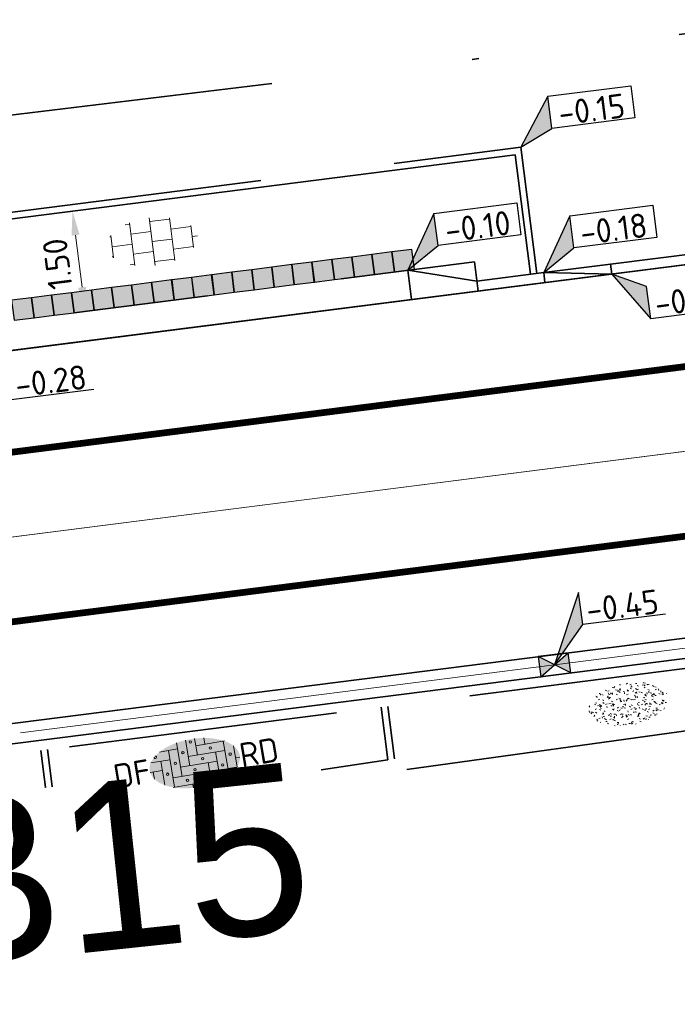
# Model space of a CAD drawing. Header units: metres. Extents: x 0 to 269924, y 0 to 933292.
# Tile 151 of 247: x 134465 to 134475, y 466557 to 466572. Entities that reach past the tile are written whole.
import ezdxf
from ezdxf import colors
from ezdxf.entities.mleader import LeaderData, LeaderLine
from ezdxf.enums import TextEntityAlignment as Align
from ezdxf.math import Vec2, Vec3

# ---------------------------------------------------------------- set-up
doc = ezdxf.new("R2018")
doc.units = ezdxf.units.M
for name, pattern in [('VH-BUSHALTEBAND', [4, 2, -2]), ('VH-OPSLUITBAND_100X200', [16, 8, -2, 4, -2]), ('VH-OPSLUITBAND_150X250', [24, 16, -2, 4, -2]), ('VH-TROTTOIRBAND_130-150', [15, 5, -2, 2, -2, 2, -2]), ('VW-1-1_STREEP', [2, 1, -1]), ('XX-HIDDEN', [4, 2, -2]), ('XX-PROJECTGRENS', [18, 12, -3, 0, -3])]:
    doc.linetypes.add(name, pattern=pattern)
doc.layers.add('N-WE-GR-GRAS-S', color=7, linetype='Continuous', lineweight=18, true_color=0x00a500)
doc.layers.add('N-WE-RI-HWA_KOLK-S', color=150, linetype='Continuous', lineweight=25, true_color=0x007fff)
for name, color, linetype, lineweight in [('N-WE-KG-GRENS_PROJECT-G', 7, 'XX-PROJECTGRENS', 35), ('N-WE-VH-GOOT_STRAATBAKSTEEN-G', 170, 'Continuous', 35), ('N-WE-VH-KANTOPSLUITING-T18', 10, 'Continuous', 18), ('N-WE-VH-KANTOPSLUITING_BUSHALTEBAND-G', 30, 'VH-BUSHALTEBAND', 35), ('N-WE-VH-KANTOPSLUITING_OPSLUITBAND_100X200-G', 150, 'VH-OPSLUITBAND_100X200', 35), ('N-WE-VH-KANTOPSLUITING_OPSLUITBAND_150X250-G', 150, 'VH-OPSLUITBAND_150X250', 35), ('N-WE-VH-KANTOPSLUITING_TROTTOIRBAND_130 150-G', 210, 'VH-TROTTOIRBAND_130-150', 35), ('N-WE-VH-KANTOPSLUITING_VOORKANTBAND-G', 50, 'Continuous', 35), ('N-WE-VH-M', 7, 'Continuous', 18), ('N-WE-VH-MATERIAALGRENS-G', 7, 'XX-HIDDEN', 35), ('N-WE-VH-VERHARDING-T18', 10, 'Continuous', 18), ('N-WE-VH-VERHARDING_STRAATBAKSTEEN-S', 7, 'Continuous', 18), ('N-WE-VH-VERHARDING_TEGEL-S', 7, 'Continuous', 18), ('N-WE-VW-MARKERING_LANGS_STREEP_11_010-G', 7, 'VW-1-1_STREEP', 13), ('X-XX-AL-HOOGTELABEL-S', 7, 'Continuous', 25), ('X-XX-AL-TEKENBLAD-S', 7, 'Continuous', 25)]:
    doc.layers.add(name, color=color, linetype=linetype, lineweight=lineweight)
doc.layers.add('X-XX-AL-HULPLIJN-G', color=30, linetype='Continuous', lineweight=18, plot=False)
doc.styles.add('NLCS-ISO', font='NLCS-ISO.ttf')
doc.styles.add('NLCS-ISO-M200-T18', font='NLCS-ISO.ttf', dxfattribs={"height": 0.36})
doc.styles.get("Standard").update_dxf_attribs({"font": 'romand.shx'})
doc.dimstyles.new('NLCS-M200-T18-PIJL_L2_H2', dxfattribs={"dimscale": 0.2, "dimtxt": 2.5, "dimasz": 1.8, "dimexe": 2, "dimexo": 2, "dimgap": 0.7, "dimtad": 1, "dimzin": 0, "dimdsep": 46, "dimtxsty": 'NLCS-ISO-M200-T18', "dimcen": 0, "dimdle": 2, "dimclrd": 256, "dimclre": 256, "dimclrt": 10, "dimazin": 0, "dimtfac": 1, "dimtdec": 3, "dimtofl": 0, "dimtmove": 0, "dimatfit": 3, "dimfxl": 2, "dimfxlon": 1, "dimtfillclr": 256, "dimtolj": 1, "dimtzin": 0, "dimlwd": -1, "dimlwe": -1, "dimarcsym": 0})

# ---------------------------------------------------------------- blocks, each defined once
blk = doc.blocks.new('*U141')
at = {"lineweight": 30, "flags": 106}
blk.add_attdef('OB', text='', height=0.36, dxfattribs=at).set_placement((0, 0.1), align=Align.BOTTOM_CENTER)
blk = doc.blocks.new('SVH-VERKEERSTEGEL_300X300_ZWART')
h = blk.add_hatch(color=250)
h.dxf.hatch_style = 1
h.paths.add_polyline_path([(-0.15, -0.3), (0.15, -0.3), (0.15, 0), (-0.15, 0)])
blk.add_3dface([(-0.15, -0.3), (0.15, -0.3), (0.15, 0), (-0.15, 0)])
blk = doc.blocks.new('SVH-VERKEERSTEGEL_300X300_WIT')
at = {"true_color": 0xffffff}
h = blk.add_hatch(color=7, dxfattribs=at)
h.dxf.hatch_style = 1
h.paths.add_polyline_path([(-0.15, -0.3), (0.15, -0.3), (0.15, 0), (-0.15, 0)])
blk.add_3dface([(-0.15, -0.3), (0.15, -0.3), (0.15, 0), (-0.15, 0)])
blk = doc.blocks.new('*D641')
at = {"layer": 'Defpoints', "color": 0, "transparency": 16777216}
for p in [(134465.519, 466568.923), (134465.982, 466568.982), (134465.708, 466567.435)]:
    blk.add_point(p, dxfattribs=at)
at = {"layer": 'N-WE-VH-M', "transparency": 16777216}
for p, q in [((134465.916, 466568.973), (134466.379, 466569.032)), ((134466.126, 466567.851), (134466.027, 466568.625)), ((134466.105, 466567.485), (134466.568, 466567.544))]:
    blk.add_line(p, q, dxfattribs=at)
for points in [[(134465.968, 466568.617), (134466.087, 466568.632), (134465.982, 466568.982)], [(134466.066, 466567.843), (134466.185, 466567.858), (134466.171, 466567.494)]]:
    blk.add_solid(points, dxfattribs=at)
at = {"layer": 'N-WE-VH-M', "color": 10, "transparency": 16777216, "insert": (134465.759, 466568.197), "char_height": 0.36, "attachment_point": 5, "rotation": 97.2462, "style": 'NLCS-ISO-M200-T18', "bg_fill": 3, "box_fill_scale": 1.1, "bg_fill_color": 256, "bg_fill_true_color": 13158600, "bg_fill_transparency": 0}
blk.add_mtext('\\A1;1.50', dxfattribs=at)
blk = doc.blocks.new('*U645')
for p, q in [((2.543, 3.885), (0, 0)), ((2.493, 1.485), (2.543, 3.885)), ((0, 0), (2.493, 1.485)), ((8.695, 1.355), (2.493, 1.485))]:
    blk.add_line(p, q)
blk.add_lwpolyline([(2.543, 3.885), (8.745, 3.755), (8.695, 1.355)])
blk.add_solid([(2.543, 3.885), (0, 0), (2.493, 1.485)])
at = {"style": 'NLCS-ISO'}
blk.add_attdef('...', text='', height=1.8, rotation=358.79338, dxfattribs=at).set_placement((5.585, 1), align=Align.BOTTOM_CENTER)
blk = doc.blocks.new('*U646')
for p, q in [((2.434, -1.295), (0, 0)), ((0, 0), (2.383, -3.696)), ((2.383, -3.696), (2.434, -1.295)), ((8.586, -3.826), (2.383, -3.696))]:
    blk.add_line(p, q)
blk.add_solid([(2.434, -1.295), (0, 0), (2.383, -3.696)])
at = {"style": 'NLCS-ISO'}
blk.add_attdef('...', text='', height=1.8, rotation=358.79338, dxfattribs=at).set_placement((5.476, -4.18), align=Align.BOTTOM_CENTER)
blk = doc.blocks.new('*U644')
for p, q in [((2.534, 3.454), (0, 0)), ((2.483, 1.054), (2.534, 3.454)), ((0, 0), (2.483, 1.054)), ((8.686, 0.923), (2.483, 1.054))]:
    blk.add_line(p, q)
blk.add_lwpolyline([(2.534, 3.454), (8.736, 3.323), (8.686, 0.923)])
blk.add_solid([(2.534, 3.454), (0, 0), (2.483, 1.054)])
at = {"style": 'NLCS-ISO'}
blk.add_attdef('...', text='', height=1.8, rotation=358.79338, dxfattribs=at).set_placement((5.576, 0.569), align=Align.BOTTOM_CENTER)
blk = doc.blocks.new('SVH-TEGEL_300X300_DUN_HALFST_KL-SO')
for p, q in [((-1.837, 1.5), (-1.5, 1.5)), ((-1.5, -1.6), (-1.5, 1.6)), ((0, -1.784), (0, 1.784)), ((0, 1.5), (1.5, 1.5)), ((1.5, -1.6), (1.5, 1.6)), ((-3.08, 0.75), (-3, 0.75)), ((-3, -0.835), (-3, 0.835)), ((-1.5, 0.75), (0, 0.75)), ((1.5, 0.75), (3, 0.75)), ((3, -0.835), (3, 0.835)), ((-3, 0), (-1.5, 0)), ((0, 0), (1.5, 0)), ((3, 0), (3.395, 0)), ((-3.08, -0.75), (-3, -0.75)), ((-1.5, -0.75), (0, -0.75)), ((1.5, -0.75), (3, -0.75)), ((-1.837, -1.5), (-1.5, -1.5)), ((0, -1.5), (1.5, -1.5))]:
    blk.add_line(p, q)
at = {"style": 'NLCS-ISO'}
blk.add_attdef('FORMAAT', text='', height=1.8, dxfattribs=at).set_placement((-3.18, 0), align=Align.MIDDLE_RIGHT)
blk.add_attdef('KLEUR', text='', height=1.8, dxfattribs=at).set_placement((3.495, 0), align=Align.MIDDLE_LEFT)
at = {"style": 'NLCS-ISO', "flags": 1}
blk.add_attdef('FUNCTIE', text='', height=1.8, dxfattribs=at).set_placement((0.116, -3.585), align=Align.MIDDLE_CENTER)
blk = doc.blocks.new('*U129')
for p, q in [((2.625, 5.015), (0, 0)), ((2.547, 2.615), (2.625, 5.015)), ((0, 0), (2.547, 2.615)), ((8.747, 2.414), (2.547, 2.615))]:
    blk.add_line(p, q)
blk.add_solid([(2.625, 5.015), (0, 0), (2.547, 2.615)])
at = {"style": 'NLCS-ISO'}
blk.add_attdef('...', text='', height=1.8, rotation=358.13779, dxfattribs=at).set_placement((5.634, 2.095), align=Align.BOTTOM_CENTER)
blk = doc.blocks.new('N-SRI-KOLK_STRAAT_450X300-SO')
h = blk.add_hatch(color=256)
h.dxf.hatch_style = 1
h.paths.add_polyline_path([(0, 0), (-1.125, 0.75), (-1.125, -0.75)])
h.paths.add_polyline_path([(1.125, -0.75), (1.125, 0.75), (0, 0)])
for p, q in [((-1.125, -0.75), (1.125, 0.75)), ((1.125, -0.75), (-1.125, 0.75))]:
    blk.add_line(p, q)
at = {"flags": 128}
blk.add_lwpolyline([(-1.125, -0.75), (1.125, -0.75), (1.125, 0.75), (-1.125, 0.75)], close=True, dxfattribs=at)
blk = doc.blocks.new('SVH-SBS_DIKFORMAAT_ELLEBOOG_KL-SO')
h = blk.add_hatch(color=254)
edge = h.paths.add_edge_path()
edge.add_ellipse((1.092, 0.124), major_axis=(3.395, 0), ratio=0.533267, start_angle=0, end_angle=360)
for p, q in [((0, 1.839), (0, -0.69)), ((0.69, 1.922), (0.69, 0)), ((1.38, 1.928), (1.38, 0.69)), ((2.07, 1.858), (2.07, 1.38)), ((-1.354, 1.38), (0, 1.38)), ((-0.69, 1.38), (-0.69, -1.38)), ((1.38, 1.38), (3.537, 1.38)), ((3.45, 1.38), (3.45, -1.178)), ((4.14, 0.921), (4.14, -0.672)), ((-2.295, 0), (-1.38, 0)), ((-2.133, 0.69), (-0.69, 0.69)), ((-1.38, 0.69), (-1.38, -1.117)), ((0, 0), (2.76, 0)), ((0.69, 0.69), (3.45, 0.69)), ((2.76, 0.69), (2.76, -1.452)), ((4.14, 0), (4.478, 0)), ((-2.07, 0), (-2.07, -0.535)), ((-0.69, -0.69), (2.07, -0.69)), ((1.38, -0.69), (1.38, -1.679)), ((2.07, 0), (2.07, -1.609)), ((3.45, -0.69), (4.124, -0.69)), ((-0.797, -1.38), (1.38, -1.38)), ((0.69, -1.38), (0.69, -1.673)), ((2.76, -1.38), (2.98, -1.38))]:
    blk.add_line(p, q)
for centre in [(1.035, 1.725), (0.345, 1.035), (2.415, 1.035), (-0.345, 0.345), (1.725, 0.345), (3.795, 0.345), (-1.035, -0.345), (1.035, -0.345), (3.105, -0.345), (0.345, -1.035), (2.415, -1.035)]:
    blk.add_circle(centre, 0.0881)
for centre, start, end in [((-1.725, 1.035), 158.91241, 101.19023), ((1.725, -1.725), 59.09113, 132.34328)]:
    blk.add_arc(centre, 0.0881, start, end)
at = {"style": 'NLCS-ISO'}
blk.add_attdef('FORMAAT', text='', height=1.8, dxfattribs=at).set_placement((-2.303, 0.124), align=Align.MIDDLE_RIGHT)
blk.add_attdef('KLEUR', text='', height=1.8, dxfattribs=at).set_placement((4.487, 0.124), align=Align.MIDDLE_LEFT)
at = {"style": 'NLCS-ISO', "flags": 1}
blk.add_attdef('FUNCTIE', text='', height=1.8, dxfattribs=at).set_placement((0.116, -3.585), align=Align.MIDDLE_CENTER)
blk = doc.blocks.new('SGR-GRAS_01-SO')
at = {"ltscale": 0.1}
for p, q in [((-0.212, 0.998), (-0.269, 1.031)), ((0.073, 0.993), (0.138, 1.031)), ((-1.448, 0.644), (-1.521, 0.664)), ((-1.469, 0.576), (-1.482, 0.65)), ((-1.427, 0.476), (-1.354, 0.496)), ((-1.302, 0.761), (-1.324, 0.774)), ((-1.284, 0.684), (-1.278, 0.759)), ((-1.154, 0.647), (-1.207, 0.7)), ((-0.939, 0.84), (-1.004, 0.878)), ((-0.968, 0.512), (-0.915, 0.565)), ((-0.893, 0.496), (-0.965, 0.515)), ((-0.892, 0.812), (-0.817, 0.812)), ((-0.873, 0.655), (-0.886, 0.729)), ((-0.871, 0.625), (-0.799, 0.644)), ((-0.804, 0.474), (-0.869, 0.511)), ((-0.73, 0.647), (-0.783, 0.7)), ((-0.689, 0.607), (-0.682, 0.682)), ((-0.576, 0.919), (-0.64, 0.957)), ((-0.562, 0.919), (-0.509, 0.972)), ((-0.441, 0.553), (-0.506, 0.59)), ((-0.427, 0.785), (-0.499, 0.804)), ((-0.425, 0.706), (-0.36, 0.743)), ((-0.305, 0.647), (-0.358, 0.7)), ((-0.317, 0.812), (-0.242, 0.812)), ((-0.316, 0.774), (-0.244, 0.793)), ((-0.278, 0.735), (-0.291, 0.809)), ((-0.078, 0.632), (-0.143, 0.669)), ((-0.093, 0.53), (-0.087, 0.604)), ((-0.002, 0.47), (0.071, 0.489)), ((0.128, 0.636), (0.056, 0.656)), ((0.119, 0.647), (0.066, 0.7)), ((0.286, 0.711), (0.221, 0.748)), ((0.239, 0.923), (0.312, 0.942)), ((0.258, 0.812), (0.333, 0.812)), ((0.317, 0.814), (0.304, 0.888)), ((0.322, 0.565), (0.375, 0.618)), ((0.429, 0.477), (0.494, 0.514)), ((0.543, 0.647), (0.49, 0.7)), ((0.502, 0.452), (0.509, 0.527)), ((0.594, 0.925), (0.522, 0.945)), ((0.554, 0.619), (0.626, 0.638)), ((0.649, 0.79), (0.584, 0.827)), ((0.684, 0.487), (0.611, 0.507)), ((0.833, 0.812), (0.908, 0.812)), ((0.912, 0.894), (0.907, 0.925)), ((0.967, 0.647), (0.914, 0.7)), ((0.927, 0.764), (0.992, 0.802)), ((1.012, 0.869), (0.947, 0.906)), ((1.15, 0.777), (1.077, 0.796)), ((1.147, 0.502), (1.082, 0.54)), ((1.109, 0.767), (1.182, 0.787)), ((1.392, 0.647), (1.339, 0.7)), ((1.51, 0.581), (1.445, 0.619)), ((-1.964, -0.07), (-1.977, 0.004)), ((-1.93, 0.188), (-1.925, 0.244)), ((-1.893, 0.237), (-1.921, 0.253)), ((-1.668, 0.023), (-1.595, 0.043)), ((-1.596, 0.241), (-1.649, 0.294)), ((-1.53, 0.316), (-1.595, 0.353)), ((-1.517, 0.187), (-1.442, 0.187)), ((-1.358, 0.206), (-1.431, 0.226)), ((-1.421, 0.131), (-1.356, 0.168)), ((-1.369, 0.009), (-1.382, 0.083)), ((-1.375, 0.106), (-1.322, 0.159)), ((-1.334, 0.111), (-1.328, 0.186)), ((-1.167, 0.395), (-1.232, 0.432)), ((-1.172, 0.241), (-1.225, 0.294)), ((-1.112, 0.172), (-1.04, 0.192)), ((-1.032, 0.028), (-1.097, 0.066)), ((-0.942, 0.187), (-0.867, 0.187)), ((-0.923, 0.418), (-0.858, 0.456)), ((-0.803, 0.057), (-0.875, 0.077)), ((-0.747, 0.241), (-0.8, 0.294)), ((-0.773, 0.089), (-0.786, 0.163)), ((-0.739, 0.034), (-0.732, 0.109)), ((-0.669, 0.107), (-0.734, 0.145)), ((-0.557, 0.321), (-0.485, 0.34)), ((-0.337, 0.347), (-0.41, 0.366)), ((-0.323, 0.241), (-0.376, 0.294)), ((-0.306, 0.186), (-0.371, 0.224)), ((-0.367, 0.187), (-0.292, 0.187)), ((-0.243, 0.017), (-0.17, 0.036)), ((-0.178, 0.169), (-0.191, 0.242)), ((-0.143, -0.043), (-0.137, 0.032)), ((-0.085, 0.159), (-0.032, 0.212)), ((-0.069, 0.189), (-0.004, 0.227)), ((0.057, 0.265), (-0.008, 0.303)), ((0.101, 0.241), (0.048, 0.294)), ((0.218, 0.198), (0.146, 0.217)), ((0.208, 0.187), (0.283, 0.187)), ((0.313, 0.166), (0.385, 0.185)), ((0.42, 0.344), (0.355, 0.382)), ((0.417, 0.248), (0.404, 0.322)), ((0.526, 0.241), (0.472, 0.294)), ((0.555, -0.022), (0.49, 0.015)), ((0.774, 0.049), (0.701, 0.069)), ((0.784, 0.423), (0.719, 0.461)), ((0.783, 0.187), (0.858, 0.187)), ((0.918, 0.057), (0.853, 0.094)), ((0.868, 0.315), (0.941, 0.334)), ((0.95, 0.241), (0.897, 0.294)), ((1.012, 0.328), (0.999, 0.402)), ((1.098, 0.375), (1.104, 0.45)), ((1.239, 0.338), (1.167, 0.358)), ((1.183, 0.011), (1.255, 0.03)), ((1.206, 0.212), (1.259, 0.265)), ((1.282, 0.136), (1.217, 0.173)), ((1.283, 0.248), (1.348, 0.286)), ((1.374, 0.241), (1.321, 0.294)), ((1.358, 0.187), (1.433, 0.187)), ((1.424, 0.463), (1.496, 0.483)), ((1.645, 0.215), (1.58, 0.252)), ((1.607, 0.407), (1.594, 0.481)), ((1.693, 0.298), (1.7, 0.373)), ((1.795, 0.19), (1.722, 0.209)), ((1.738, 0.159), (1.81, 0.179)), ((1.798, 0.241), (1.745, 0.294)), ((1.933, 0.187), (1.948, 0.187)), ((-1.918, -0.157), (-1.854, -0.119)), ((-1.824, -0.083), (-1.897, -0.064)), ((-1.759, -0.13), (-1.823, -0.092)), ((-1.782, -0.301), (-1.729, -0.248)), ((-1.624, -0.496), (-1.689, -0.459)), ((-1.613, -0.166), (-1.667, -0.113)), ((-1.567, -0.438), (-1.492, -0.438)), ((-1.395, -0.051), (-1.46, -0.013)), ((-1.385, -0.462), (-1.378, -0.387)), ((-1.353, -0.281), (-1.281, -0.261)), ((-1.269, -0.232), (-1.341, -0.212)), ((-1.261, -0.417), (-1.326, -0.38)), ((-1.269, -0.557), (-1.282, -0.483)), ((-1.189, -0.166), (-1.242, -0.113)), ((-1.065, -0.386), (-1, -0.348)), ((-0.992, -0.438), (-0.917, -0.438)), ((-0.897, -0.338), (-0.962, -0.301)), ((-0.765, -0.166), (-0.818, -0.113)), ((-0.798, -0.132), (-0.726, -0.112)), ((-0.789, -0.539), (-0.782, -0.464)), ((-0.713, -0.381), (-0.786, -0.361)), ((-0.674, -0.477), (-0.687, -0.403)), ((-0.534, -0.259), (-0.599, -0.222)), ((-0.567, -0.098), (-0.502, -0.061)), ((-0.491, -0.248), (-0.438, -0.195)), ((-0.484, -0.436), (-0.411, -0.416)), ((-0.417, -0.438), (-0.342, -0.438)), ((-0.341, -0.166), (-0.394, -0.113)), ((-0.248, -0.091), (-0.32, -0.072)), ((-0.171, -0.18), (-0.236, -0.143)), ((-0.078, -0.398), (-0.091, -0.324)), ((0.084, -0.166), (0.031, -0.113)), ((0.072, -0.287), (0.144, -0.268)), ((0.192, -0.101), (0.127, -0.064)), ((0.158, -0.438), (0.233, -0.438)), ((0.308, -0.24), (0.235, -0.221)), ((0.327, -0.468), (0.262, -0.43)), ((0.287, -0.327), (0.352, -0.289)), ((0.452, -0.12), (0.459, -0.046)), ((0.508, -0.166), (0.455, -0.113)), ((0.517, -0.318), (0.504, -0.244)), ((0.69, -0.389), (0.625, -0.351)), ((0.627, -0.138), (0.7, -0.119)), ((0.733, -0.438), (0.808, -0.438)), ((0.785, -0.039), (0.85, -0.002)), ((0.863, -0.389), (0.791, -0.37)), ((0.799, -0.195), (0.852, -0.142)), ((0.932, -0.166), (0.879, -0.113)), ((0.942, -0.442), (1.014, -0.423)), ((1.053, -0.31), (0.988, -0.272)), ((1.048, -0.198), (1.054, -0.123)), ((1.112, -0.239), (1.099, -0.165)), ((1.329, -0.1), (1.256, -0.08)), ((1.356, -0.166), (1.303, -0.113)), ((1.308, -0.438), (1.383, -0.438)), ((1.416, -0.231), (1.351, -0.193)), ((1.497, -0.293), (1.569, -0.274)), ((1.639, -0.268), (1.704, -0.231)), ((1.643, -0.275), (1.65, -0.2)), ((1.707, -0.159), (1.694, -0.085)), ((1.779, -0.152), (1.715, -0.114)), ((1.781, -0.166), (1.728, -0.113)), ((1.884, -0.248), (1.812, -0.229)), ((-1.631, -0.572), (-1.684, -0.519)), ((-1.535, -0.657), (-1.498, -0.636)), ((-1.207, -0.572), (-1.26, -0.519)), ((-1.179, -0.67), (-1.252, -0.651)), ((-1.126, -0.784), (-1.191, -0.746)), ((-1.039, -0.585), (-0.967, -0.565)), ((-0.898, -0.654), (-0.845, -0.601)), ((-0.836, -0.943), (-0.853, -0.926)), ((-0.783, -0.572), (-0.836, -0.519)), ((-0.763, -0.705), (-0.828, -0.667)), ((-0.725, -0.889), (-0.652, -0.869)), ((-0.709, -0.902), (-0.644, -0.864)), ((-0.624, -0.819), (-0.696, -0.799)), ((-0.582, -0.994), (-0.587, -0.97)), ((-0.399, -0.626), (-0.464, -0.588)), ((-0.376, -0.979), (-0.429, -0.926)), ((-0.358, -0.572), (-0.411, -0.519)), ((-0.265, -0.992), (-0.33, -0.955)), ((-0.158, -0.529), (-0.23, -0.51)), ((-0.211, -0.614), (-0.146, -0.577)), ((-0.193, -0.616), (-0.187, -0.541)), ((-0.169, -0.74), (-0.097, -0.72)), ((-0.068, -0.968), (-0.141, -0.948)), ((-0.036, -0.547), (-0.101, -0.509)), ((-0.014, -1.008), (0.039, -0.955)), ((0.048, -0.979), (-0.005, -0.926)), ((0.021, -0.964), (0.008, -0.89)), ((0.066, -0.572), (0.013, -0.519)), ((0.099, -0.913), (0.034, -0.876)), ((0.397, -0.678), (0.325, -0.659)), ((0.386, -0.591), (0.459, -0.572)), ((0.393, -0.601), (0.446, -0.548)), ((0.462, -0.834), (0.397, -0.797)), ((0.402, -0.693), (0.409, -0.618)), ((0.472, -0.979), (0.419, -0.926)), ((0.49, -0.572), (0.437, -0.519)), ((0.617, -0.884), (0.604, -0.81)), ((0.643, -0.843), (0.708, -0.806)), ((0.701, -0.895), (0.773, -0.876)), ((0.825, -0.755), (0.76, -0.718)), ((0.856, -0.938), (0.844, -0.926)), ((0.914, -0.572), (0.861, -0.519)), ((0.953, -0.827), (0.88, -0.808)), ((0.998, -0.77), (1.004, -0.696)), ((1.188, -0.676), (1.123, -0.639)), ((1.141, -0.556), (1.206, -0.518)), ((1.212, -0.805), (1.199, -0.731)), ((1.256, -0.746), (1.328, -0.727)), ((1.339, -0.572), (1.286, -0.519)), ((1.419, -0.538), (1.346, -0.518)), ((1.551, -0.597), (1.486, -0.56)), ((1.684, -0.547), (1.736, -0.495)), ((1.713, -0.522), (1.71, -0.519)), ((0.172, -1.037), (0.218, -1.024))]:
    blk.add_line(p, q, dxfattribs=at)
at = {"ltscale": 0.1, "style": 'NLCS-ISO'}
blk.add_attdef('TYPE', text='', height=0.5, dxfattribs=at).set_placement((3.471, -0.016), align=Align.MIDDLE_CENTER)

msp = doc.modelspace()

# ---------------------------------------------------------------- linework, layer by layer
at = {"layer": 'N-WE-VH-GOOT_STRAATBAKSTEEN-G'}
msp.add_lwpolyline([(134357.852, 466549.495), (134370.346, 466550.938), (134396.651, 466554.098), (134410.847, 466555.614), (134423.632, 466556.946), (134434.654, 466558.051), (134460.746, 466560.816), (134480.43, 466563.319), (134486.789, 466564.194), (134497.026, 466565.857), (134611.249, 466586.003), (134638.592, 466590.9), (134674.683, 466597.217), (134713.471, 466604.18), (134725.086, 466606.188), (134795.017, 466617.741), (134824.08, 466622.978), (134840.473, 466625.76)], dxfattribs=at)
at = {"layer": 'N-WE-VH-KANTOPSLUITING_BUSHALTEBAND-G'}
msp.add_lwpolyline([(134462.038, 466566.968), (134471.958, 466568.23)], dxfattribs=at)
at = {"layer": 'N-WE-VH-KANTOPSLUITING_OPSLUITBAND_100X200-G'}
for points in [[(134461.082, 466566.554), (134460.844, 466568.429), (134472.649, 466569.93), (134472.887, 466568.055)], [(134470.769, 466560.846), (134470.67, 466561.624)], [(134465.626, 466560.066), (134465.511, 466560.968)]]:
    msp.add_lwpolyline(points, dxfattribs=at)
at = {"layer": 'N-WE-VH-KANTOPSLUITING_OPSLUITBAND_150X250-G', "flags": 128}
msp.add_lwpolyline([(134473.979, 466568.194), (134476.52, 466568.517), (134476.52, 466568.517), (134479.689, 466568.92), (134485.951, 466569.782), (134496.123, 466571.435)], dxfattribs=at)
msp.add_lwpolyline([(133803.113, 466520.735, 0.00434), (133941.553, 466514.658, 0.021391), (134085.352, 466513.689, 0.018725), (134137.947, 466518.998, 0.0074), (134227.513, 466531.018), (134342.279, 466547.103), (134357.862, 466549.043), (134370.399, 466550.491), (134396.702, 466553.651), (134410.894, 466555.167), (134423.677, 466556.499), (134434.291, 466557.562), (134443.264, 466558.511), (134460.798, 466560.369), (134480.489, 466562.873), (134486.856, 466563.749), (134497.101, 466565.414), (134501.62, 466566.211)], format="xyb", dxfattribs=at)
at = {"layer": 'N-WE-VH-KANTOPSLUITING_TROTTOIRBAND_130 150-G'}
msp.add_line((134473.979, 466568.194), (134472.987, 466568.068), dxfattribs=at)
msp.add_lwpolyline([(134472.987, 466568.068), (134471.994, 466567.942)], dxfattribs=at)
at = {"layer": 'N-WE-VH-KANTOPSLUITING_VOORKANTBAND-G'}
for p, q in [((134471.994, 466567.942), (134470.966, 466568.103)), ((134473.997, 466568.045), (134472.987, 466568.068))]:
    msp.add_line(p, q, dxfattribs=at)
at = {"layer": 'N-WE-VH-KANTOPSLUITING_VOORKANTBAND-G', "flags": 128}
for points in [[(133803.121, 466520.885, 0.00434), (133941.56, 466514.808, 0.02139), (134085.345, 466513.838, 0.018725), (134137.927, 466519.147, 0.0074), (134227.492, 466531.166), (134342.26, 466547.251), (134357.844, 466549.192), (134370.381, 466550.64), (134396.685, 466553.8), (134410.879, 466555.316), (134423.662, 466556.648), (134434.337, 466557.718), (134443.187, 466558.654), (134460.781, 466560.518), (134480.47, 466563.022), (134486.834, 466563.897), (134497.076, 466565.562), (134611.302, 466585.708), (134638.644, 466590.605), (134674.736, 466596.922), (134713.523, 466603.885), (134725.136, 466605.892), (134795.068, 466617.445), (134824.131, 466622.682)], [(134683.128, 466604.321), (134673.723, 466602.633), (134637.633, 466596.316), (134610.287, 466591.418), (134496.107, 466571.28), (134485.974, 466569.633), (134479.709, 466568.772), (134476.477, 466568.361), (134460.109, 466566.28), (134456.131, 466565.858), (134444.999, 466564.678), (134435.552, 466563.677), (134434.09, 466563.522), (134423.072, 466562.418), (134410.27, 466561.084), (134396.031, 466559.563), (134369.703, 466556.401), (134357.153, 466554.951), (134341.499, 466553.001), (134226.661, 466536.907, -0.007407), (134137.185, 466524.9, -0.018717), (134085.057, 466519.632, -0.021385), (133941.805, 466520.603, -0.002476), (133862.862, 466523.773)]]:
    msp.add_lwpolyline(points, format="xyb", dxfattribs=at)
at = {"layer": 'N-WE-VH-KANTOPSLUITING_VOORKANTBAND-G'}
for points in [[(134461.182, 466566.567), (134460.956, 466568.343), (134472.562, 466569.819), (134472.788, 466568.043)], [(134460.109, 466566.28), (134476.477, 466568.361)], [(134472.013, 466567.793), (134471.958, 466568.23)], [(134473.997, 466568.045), (134473.979, 466568.194)], [(134471.021, 466567.667), (134470.966, 466568.103)], [(134473.005, 466567.919), (134472.987, 466568.068)]]:
    msp.add_lwpolyline(points, dxfattribs=at)
at = {"layer": 'N-WE-VH-KANTOPSLUITING_VOORKANTBAND-G', "flags": 128}
for points in [[(134470.67, 466560.831), (134470.571, 466561.612)], [(134465.725, 466560.079), (134465.61, 466560.981)]]:
    msp.add_lwpolyline(points, dxfattribs=at)
at = {"layer": 'N-WE-VH-MATERIAALGRENS-G'}
msp.add_lwpolyline([(134465.724, 466560.09), (134470.67, 466560.831)], dxfattribs=at)
at = {"layer": 'N-WE-VW-MARKERING_LANGS_STREEP_11_010-G', "ltscale": 5, "const_width": 0.1, "flags": 128}
for points in [[(134188.618, 466529.958, 0.003169), (134226.876, 466535.422), (134341.696, 466551.514), (134357.332, 466553.461), (134369.878, 466554.911), (134396.2, 466558.072), (134410.427, 466559.592), (134423.225, 466560.926), (134434.244, 466562.03), (134460.283, 466564.79), (134479.881, 466567.281), (134486.196, 466568.15), (134496.358, 466569.801), (134610.549, 466589.941), (134637.894, 466594.839), (134673.985, 466601.156), (134712.777, 466608.12), (134724.419, 466610.132), (134794.327, 466621.681), (134822.025, 466625.875), (134823.523, 466626.129)], [(134823.824, 466624.456), (134823.821, 466624.456), (134794.762, 466619.219), (134724.836, 466607.667), (134713.211, 466605.657), (134674.422, 466598.694), (134638.33, 466592.377), (134610.987, 466587.48), (134496.776, 466567.336), (134486.567, 466565.677), (134480.258, 466564.809), (134460.572, 466562.306), (134434.5, 466559.543), (134423.479, 466558.438), (134410.69, 466557.106), (134396.482, 466555.588), (134370.171, 466552.428), (134357.63, 466550.979), (134342.023, 466549.036), (134227.234, 466532.948, -0.003169), (134188.945, 466527.479)]]:
    msp.add_lwpolyline(points, format="xyb", dxfattribs=at)
at = {"layer": 'X-XX-AL-HULPLIJN-G'}
for points in [[(134357.537, 466552.227), (134370.024, 466553.67), (134396.341, 466556.83), (134410.559, 466558.349), (134423.352, 466559.682), (134434.372, 466560.787), (134460.428, 466563.548), (134480.069, 466566.045), (134486.382, 466566.913), (134496.567, 466568.569), (134610.768, 466588.711), (134638.112, 466593.608), (134674.203, 466599.925), (134712.994, 466606.888), (134724.628, 466608.899), (134794.587, 466620.457), (134840.079, 466628.077)], [(134465.21, 466561.233), (134473.146, 466562.242), (134480.45, 466563.17), (134480.504, 466563.178), (134486.812, 466564.045), (134497.051, 466565.709), (134578.033, 466579.992)], [(134469.037, 466567.415), (134476.477, 466568.361), (134479.709, 466568.772), (134485.974, 466569.633), (134496.147, 466571.287)], [(134496.588, 466568.572), (134486.381, 466566.913), (134480.094, 466566.048), (134460.428, 466563.548), (134434.372, 466560.787), (134423.352, 466559.682), (134410.559, 466558.349), (134396.341, 466556.83), (134370.024, 466553.67), (134365.483, 466553.145)]]:
    msp.add_lwpolyline(points, dxfattribs=at)

# ---------------------------------------------------------------- block references
at = {"layer": 'N-WE-GR-GRAS-S', "xscale": 0.2999999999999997, "yscale": 0.2999999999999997, "zscale": 0.2999999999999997, "rotation": 10.00000000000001}
msp.add_blockref('SGR-GRAS_01-SO', (134474.245, 466561.657), dxfattribs=at)
at = {"layer": 'N-WE-RI-HWA_KOLK-S', "xscale": 0.2, "yscale": 0.2, "zscale": 0.2, "rotation": 7.246151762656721}
msp.add_blockref('N-SRI-KOLK_STRAAT_450X300-SO', (134473.146, 466562.242), dxfattribs=at)
at = {"layer": 'N-WE-VH-KANTOPSLUITING-T18'}
ref = msp.add_blockref('*U141', (134460.857, 466559.812), dxfattribs=dict(at, rotation=6.049323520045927))
lines = msp.add_mtext('OB15', dxfattribs={"layer": '0', "insert": (134460.847, 466559.912), "char_height": 2.5, "attachment_point": 1, "rotation": 6.0493, "bg_fill": 3, "box_fill_scale": 1, "bg_fill_color": 256, "bg_fill_transparency": 0})
ref.add_attrib('OB', '', (134460.847, 466559.912), dxfattribs={"flags": 28}).embed_mtext(lines)
at = {"layer": 'N-WE-VH-VERHARDING_STRAATBAKSTEEN-S', "xscale": 0.2000000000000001, "yscale": 0.2000000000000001, "zscale": 0.2000000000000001, "rotation": 9.632540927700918}
msp.add_blockref('SVH-SBS_DIKFORMAAT_ELLEBOOG_KL-SO', (134467.589, 466560.719), dxfattribs=at).add_auto_attribs({'FORMAAT': 'DF', 'KLEUR': 'RD'})
at = {"layer": 'X-XX-AL-HOOGTELABEL-S'}
for name, p, xscale, yscale, zscale, rotation, values in [('*U644', (134472.649, 466569.93), 0.2, 0.2, 0.2, 8.452767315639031, {'...': '-0.15'}), ('*U645', (134470.966, 466568.105), 0.2, 0.2, 0.2, 8.452767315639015, {'...': '-0.10'}), ('*U645', (134472.987, 466568.068), 0.2, 0.2, 0.2, 8.452767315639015, {'...': '-0.18'}), ('*U646', (134473.997, 466568.045), 0.2, 0.2, 0.2, 8.452767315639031, {'...': '-0.28'}), ('*U646', (134464.49, 466566.837), 0.2000000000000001, 0.2000000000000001, 0.2000000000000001, 8.45276731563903, {'...': '-0.28'}), ('*U129', (134473.146, 466562.242), 0.2000000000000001, 0.2000000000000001, 0.2000000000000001, 9.108365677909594, {'...': '-0.45'})]:
    msp.add_blockref(name, p, dxfattribs=dict(at, xscale=xscale, yscale=yscale, zscale=zscale, rotation=rotation)).add_auto_attribs(values)
at = {"layer": 'X-XX-AL-TEKENBLAD-S', "rotation": 7.246151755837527}
for name, p in [('SVH-VERKEERSTEGEL_300X300_ZWART', (134469.986, 466568.281)), ('SVH-VERKEERSTEGEL_300X300_WIT', (134470.283, 466568.319)), ('SVH-VERKEERSTEGEL_300X300_ZWART', (134470.581, 466568.357)), ('SVH-VERKEERSTEGEL_300X300_WIT', (134470.878, 466568.395)), ('SVH-VERKEERSTEGEL_300X300_ZWART', (134468.795, 466568.13)), ('SVH-VERKEERSTEGEL_300X300_WIT', (134469.093, 466568.168)), ('SVH-VERKEERSTEGEL_300X300_ZWART', (134469.39, 466568.206)), ('SVH-VERKEERSTEGEL_300X300_WIT', (134469.688, 466568.243)), ('SVH-VERKEERSTEGEL_300X300_ZWART', (134467.605, 466567.979)), ('SVH-VERKEERSTEGEL_300X300_WIT', (134467.902, 466568.016)), ('SVH-VERKEERSTEGEL_300X300_ZWART', (134468.2, 466568.054)), ('SVH-VERKEERSTEGEL_300X300_WIT', (134468.498, 466568.092)), ('SVH-VERKEERSTEGEL_300X300_ZWART', (134466.414, 466567.827)), ('SVH-VERKEERSTEGEL_300X300_WIT', (134466.712, 466567.865)), ('SVH-VERKEERSTEGEL_300X300_ZWART', (134467.01, 466567.903)), ('SVH-VERKEERSTEGEL_300X300_WIT', (134467.307, 466567.941)), ('SVH-VERKEERSTEGEL_300X300_ZWART', (134465.224, 466567.676)), ('SVH-VERKEERSTEGEL_300X300_WIT', (134465.522, 466567.714)), ('SVH-VERKEERSTEGEL_300X300_ZWART', (134465.819, 466567.751)), ('SVH-VERKEERSTEGEL_300X300_WIT', (134466.117, 466567.789))]:
    msp.add_blockref(name, p, dxfattribs=at)

# ---------------------------------------------------------------- leaders
at = {"layer": 'N-WE-VH-VERHARDING-T18'}
ml = msp.add_multileader_mtext('Standard', dxfattribs=at)
ml.set_content('', color=256, style='NLCS-ISO-M200-T18')
ml.set_leader_properties(color=256, linetype='ByLayer', lineweight=-1)
ml.build(insert=Vec2(0, 0))
ml.multileader.update_dxf_attribs({"has_dogleg": 0, "text_left_attachment_type": 5, "text_right_attachment_type": 5, "dogleg_length": 0.36, "arrow_head_size": 0.36})
ctx = ml.context
ctx.base_point, ctx.char_height, ctx.arrow_head_size, ctx.landing_gap_size, ctx.plane_origin = Vec3(135697.392, 466805.766), 0.36, 0.36, 0.18, Vec3(135695.697, 466805.189)
ctx.left_attachment, ctx.right_attachment = 5, 5
notes = []
notes.append((ctx, [(0, (0, 0, 0), (0, 0), (1, 0), 1, [])]))
ctx.mtext.insert, ctx.mtext.rotation, ctx.mtext.flow_direction = Vec3(135697.572, 466806.126), -0.147529, 5
for ctx, leaders in notes:
    for number, flags, end, landing, length, lines in leaders:
        leader = LeaderData()
        leader.index, (leader.has_last_leader_line, leader.has_dogleg_vector, leader.attachment_direction) = number, flags
        leader.last_leader_point, leader.dogleg_vector, leader.dogleg_length = Vec3(end), Vec3(landing), length
        for number, points, colour, breaks in lines:
            line = LeaderLine()
            line.index, line.vertices, line.color, line.breaks = number, Vec3.list(points), colors.encode_raw_color(colour), breaks
            leader.lines.append(line)
        ctx.leaders.append(leader)

# ---------------------------------------------------------------- next in the draw order: dimensions: what is measured, and where the dimension line sits
at = {"layer": 'N-WE-VH-M'}
dim = msp.add_aligned_dim(p1=(134465.708, 466567.435), p2=(134465.519, 466568.923), distance=-0.466, dimstyle='NLCS-M200-T18-PIJL_L2_H2', override={"dimtfill": 1}, dxfattribs=at)
dim.commit()
dim.dimension.update_dxf_attribs({"geometry": '*D641', "text_midpoint": (134465.759, 466568.197)})

# ---------------------------------------------------------------- next in the draw order: linework, layer by layer
at = {"layer": 'N-WE-KG-GRENS_PROJECT-G', "flags": 128}
msp.add_lwpolyline([(133942.152, 466524.013), (133955.533, 466522.507), (133956.145, 466521.626), (133962.811, 466521.355), (133963.543, 466522.67), (133965.054, 466522.563), (133965.551, 466521.193), (133981.5, 466520.334), (133981.565, 466520.896), (133982.028, 466520.86), (133994.134, 466520.33), (133994.151, 466519.671), (134009.067, 466519.478), (134013.911, 466519.512), (134027.732, 466519.636), (134028.693, 466519.554), (134034.796, 466519.611), (134050.86, 466519.659), (134068.501, 466520.152), (134071.254, 466520.237), (134077.26, 466520.692), (134094.041, 466522.635), (134101.385, 466523.282), (134101.428, 466523.91), (134128.995, 466527.092), (134141.938, 466528.627), (134148.421, 466529.392), (134148.476, 466529.087), (134157.108, 466530.24), (134157.762, 466530.339), (134157.953, 466529.076), (134163.706, 466529.946), (134172.69, 466531.055), (134201.838, 466535.069), (134202.197, 466534.878), (134203.304, 466535.042), (134208.161, 466535.722), (134214.682, 466536.673), (134215.15, 466536.846), (134235.766, 466539.754), (134239.587, 466540.449), (134251.117, 466542.218), (134251.536, 466542.09), (134264.479, 466543.833), (134264.487, 466544.317), (134273.56, 466545.641), (134273.608, 466545.287), (134285.679, 466546.863), (134299.118, 466548.971), (134309.192, 466550.345), (134329.805, 466553.659), (134341.526, 466555.206), (134346.97, 466556.112), (134351.977, 466556.025), (134358.949, 466556.887), (134359.186, 466557.313), (134365.426, 466557.917), (134389.225, 466560.758), (134395.395, 466561.519), (134400.633, 466562.019), (134418.638, 466563.907), (134426.404, 466566.343), (134432.472, 466567.14), (134437.532, 466567.422), (134444.848, 466568.25), (134448.277, 466568.388), (134484.594, 466572.762), (134486.539, 466572.966), (134490.599, 466573.546), (134498.499, 466574.536), (134514.318, 466576.701), (134542.397, 466581.367), (134546.702, 466582.122), (134551.593, 466582.441), (134551.871, 466583.179), (134557.906, 466584.406), (134558.276, 466584.115), (134567.36, 466586.004), (134582.717, 466588.715), (134583.108, 466588.972), (134590.444, 466590.398), (134630.038, 466598.271), (134633.264, 466598.923), (134632.087, 466604.993), (134646.051, 466607.537), (134647.414, 466607.429), (134666.972, 466611.405), (134675.342, 466617.463), (134674.819, 466607.593), (134696.995, 466610.537), (134702.172, 466611.327), (134706.525, 466612.071), (134709.085, 466612.323), (134712.087, 466612.776), (134715, 466613.203), (134716.349, 466613.229), (134723.364, 466613.968), (134738.981, 466616.639), (134746.062, 466617.28), (134746.09, 466616.641), (134760.121, 466618.861), (134759.993, 466619.829), (134768.446, 466621.137), (134784.615, 466623.738), (134787.541, 466625.072), (134796.772, 466626.479), (134796.899, 466625.715), (134813.878, 466628.545), (134820.226, 466629.584), (134847.68, 466634.234), (134881.79, 466639.204), (134881.926, 466639.532), (134884.43, 466640.009), (134893.797, 466641.711), (134903.085, 466643.328), (134904.138, 466643.527), (134920.265, 466646.374), (134921.332, 466646.578), (134937.367, 466649.518), (134938.501, 466649.708), (134961.555, 466654.096), (134967.764, 466655.262), (134974.722, 466656.563), (134984.23, 466658.491), (134992.023, 466659.998), (134995.809, 466660.766), (135000.442, 466661.693), (135009.695, 466663.648), (135010.659, 466663.869), (135018.832, 466665.618), (135021.92, 466666.314), (135034.093, 466668.943), (135034.161, 466668.769), (135043.8, 466670.832), (135059.084, 466674.02), (135068.771, 466676.078), (135083.089, 466679.034), (135091.902, 466680.993), (135097.488, 466682.166), (135104.831, 466683.651), (135116.534, 466686.231), (135119.892, 466686.792), (135126.3, 466688.013), (135127.347, 466688.196), (135130.448, 466688.891), (135135.602, 466689.887), (135140.19, 466691.518), (135166.592, 466696.94), (135182.368, 466700.724), (135201.902, 466704.748), (135203.941, 466705.082), (135209.867, 466705.957), (135217.801, 466707.782), (135228.821, 466709.933), (135242.391, 466712.598), (135277.698, 466719.723), (135279.457, 466720.111), (135279.55, 466721.578), (135288.178, 466723.073), (135350.963, 466735.305), (135501.986, 466763.685), (135501.162, 466761.839), (135525.132, 466766.833), (135533.639, 466768.672), (135569.042, 466775.188), (135582.767, 466777.378), (135584.022, 466777.634), (135585.675, 466776.264, 0.01918), (135652.451, 466792.01), (135652.891, 466793.457), (135660.981, 466795.919), (135661.574, 466796.074), (135664.481, 466796.836), (135665.946, 466796.651), (135673.558, 466799.328), (135680.977, 466801.739), (135687.276, 466804.201), (135692.547, 466806.295), (135705.432, 466809.743), (135712.094, 466810.706), (135728.145, 466817.035), (135760.285, 466825.832), (135773.458, 466829.179), (135789.116, 466834.08), (135813.029, 466842.892), (135823.352, 466846.718), (135839.426, 466852.91), (135860.96, 466860.89), (135867.928, 466863.26), (135895.199, 466872.784), (135899.312, 466861.8), (135873.359, 466852.082), (135873.188, 466848.843), (135867.814, 466846.669), (135856.104, 466842.036), (135847.253, 466838.505), (135830.033, 466832.514), (135818.854, 466828.652), (135812.865, 466826.949), (135808.959, 466825.804), (135805.053, 466824.658), (135770.731, 466814.307), (135766.971, 466812.016), (135761.879, 466808.079), (135757.591, 466807.133), (135743.839, 466803.566), (135724.075, 466798.35), (135721.275, 466798.229), (135720.422, 466801.401), (135715.133, 466799.834), (135698.553, 466794.754), (135698.279, 466793.693), (135686.038, 466790.352), (135686.038, 466789.248), (135686.038, 466787.562), (135681.985, 466786.092), (135677.719, 466785.319), (135623.458, 466770.711), (135607.41, 466767.662), (135584.355, 466763.142), (135577.091, 466761.475), (135570.47, 466760.803), (135524.714, 466753.103), (135522.642, 466752.878), (135515.666, 466751.661), (135498.388, 466748.218), (135460.498, 466741.759), (135438.515, 466737.953), (135402.134, 466731.048), (135401.842, 466732.671), (135396.111, 466731.637), (135390.927, 466730.659), (135374.008, 466727.423), (135342.463, 466720.896), (135337.831, 466720.249), (135332.781, 466719.412), (135316.41, 466716.549), (135312.764, 466716.512), (135301.04, 466714.003), (135296.667, 466713.077), (135288.078, 466711.338), (135288.031, 466710.414), (135288.066, 466708.643), (135283.612, 466707.738), (135244.114, 466700.084), (135242.59, 466702.114), (135218.779, 466697.088), (135216.4, 466696.736), (135207.126, 466694.996), (135197.842, 466693.22), (135196.987, 466690.777), (135188.214, 466689.009), (135186.218, 466690.919), (135157.953, 466685.339), (135157.545, 466682.623), (135152.388, 466681.564), (135151.517, 466683.806), (135135.729, 466680.62), (135134.464, 466677.149), (135128.184, 466675.854), (135125.788, 466678.571), (135109.606, 466675.114), (135107.871, 466673.543), (135107.871, 466672.134), (135099.469, 466670.442), (135080.265, 466666.625), (135079.406, 466666.151), (135069.61, 466664.202), (135057.638, 466661.759), (135035.803, 466657.155), (135033.723, 466658.689), (135013.618, 466654.679), (135014.198, 466652.086), (135012.612, 466651.731), (135012.176, 466654.16), (134999.525, 466651.581), (134981.058, 466648.065), (134978.74, 466647.609), (134978.586, 466647.723), (134973.29, 466646.777), (134967.912, 466645.754), (134966.071, 466645.409), (134952.75, 466642.776), (134952.592, 466643.577), (134951.246, 466643.315), (134944.955, 466642.097), (134940.872, 466641.345), (134939.907, 466640.789), (134925.329, 466637.906), (134925.171, 466637.877), (134925.333, 466636.966), (134925.553, 466635.733), (134922.159, 466635.157), (134921.983, 466636.201), (134920.712, 466635.973), (134906.644, 466633.431), (134906.509, 466633.768), (134899.927, 466632.517), (134896.041, 466630.574), (134862.297, 466626.202), (134861.423, 466623.924), (134854.723, 466622.819), (134853.222, 466624.597), (134834.721, 466621.381), (134818.755, 466618.638), (134803.128, 466616.182), (134801.097, 466614.744), (134787.48, 466613.242), (134768.983, 466610.888), (134755.14, 466609.258), (134754.957, 466609.237), (134754.786, 466610.217), (134731.872, 466606.359), (134713.4, 466603.055), (134699.607, 466600.717), (134685.428, 466598.156), (134675.878, 466596.194), (134672.276, 466595.656), (134668.91, 466595.016), (134645.926, 466591.058), (134638.577, 466590.001), (134611.474, 466584.899), (134601.717, 466583.131), (134600.6, 466582.901), (134592.762, 466581.44), (134575.118, 466578.109), (134569.726, 466577.127), (134558.057, 466574.923), (134547.369, 466573.132), (134538.23, 466571.522), (134531.355, 466570.551), (134524.272, 466569.346), (134519.026, 466568.326), (134515.39, 466567.719), (134505.384, 466563.341), (134500.986, 466562.643), (134495.881, 466561.909), (134495.823, 466562.312), (134492.204, 466563.642), (134484.398, 466562.518), (134478.905, 466561.786), (134469.843, 466560.533), (134464.536, 466559.742), (134456.919, 466558.745), (134448.033, 466557.687), (134433.208, 466556.61), (134412.104, 466554.577), (134407.553, 466554.101), (134387.467, 466551.741), (134381.785, 466550.955), (134364.962, 466548.659), (134360.191, 466548.481), (134354.944, 466547.628), (134324.113, 466542.837), (134319.685, 466541.923), (134312.466, 466540.844), (134307.061, 466539.9), (134305.527, 466540.739), (134283.993, 466537.831), (134278.004, 466536.268), (134260.392, 466533.941), (134253.899, 466532.65), (134244.867, 466531.618), (134227.961, 466528.835), (134196.876, 466524.748), (134191.294, 466524.652), (134189.441, 466519.487), (134180.543, 466523.251), (134138.079, 466517.961), (134135.279, 466517.668), (134120.646, 466515.791), (134115.858, 466514.998), (134094.415, 466512.788), (134094.483, 466512.133), (134077.905, 466510.692), (134056.132, 466509.19), (134043.898, 466509.02), (134033.049, 466509.242), (134023.923, 466509.529), (134011.048, 466510.262), (134011.12, 466510.989), (133978.031, 466511.971), (133977.492, 466511.386), (133976.525, 466511.415), (133970.93, 466511.61), (133940.859, 466512.853), (133936.339, 466513.04), (133926.354, 466513.566), (133918.767, 466513.929), (133914.845, 466514.016), (133909.555, 466514.279), (133907.78, 466514.373), (133898.183, 466514.701), (133889.291, 466514.99), (133877.411, 466515.387), (133865.169, 466516.189), (133858.598, 466516.511), (133853.557, 466516.784), (133840.824, 466517.534), (133833.647, 466517.757), (133833.706, 466517.421), (133832.853, 466517.458), (133826.979, 466517.575), (133808.076, 466518.296), (133803.308, 466518.179), (133802.56, 466518.555), (133780.072, 466520.153), (133779.6, 466519.291), (133774.066, 466519.538), (133773.735, 466520.559), (133740.527, 466522.642), (133713.376, 466524.159), (133705.703, 466524.636), (133705.709, 466526.266), (133685.059, 466527.583), (133660.563, 466529.253), (133639.129, 466529.346), (133622.453, 466530.286), (133616.388, 466530.543), (133614.494, 466530.624), (133604.393, 466531.597), (133597.464, 466531.465), (133574.3, 466531.955), (133566.695, 466531.543), (133561.32, 466531.616), (133554.142, 466531.627), (133545.309, 466531.719), (133535.509, 466531.795), (133530.483, 466531.897), (133499.098, 466532.845), (133498.91, 466530.624), (133497.604, 466522.359), (133448.566, 466524.379), (133448.421, 466522.59), (133414.567, 466524.034), (133414.497, 466533.241), (133401.904, 466533.723), (133353.812, 466535.745), (133352.26, 466536.139), (133333.107, 466536.524), (133333.343, 466545.829), (133369.152, 466544.714), (133381.325, 466544.396), (133400.699, 466543.637), (133404.005, 466543.551), (133435.456, 466542.61), (133435.456, 466542.277), (133451.526, 466541.628), (133467.883, 466541.235), (133477.659, 466542.034), (133509.103, 466541.442), (133515.138, 466541.284), (133519.939, 466540.992), (133525.525, 466540.798), (133532.518, 466540.097), (133548.147, 466539.778), (133548.297, 466540.601), (133555.22, 466540.722), (133564.265, 466540.558), (133565.06, 466540.188), (133570.074, 466540.025), (133574.07, 466539.875), (133576.623, 466539.795), (133577.163, 466540.007), (133601.21, 466539.677), (133602.809, 466541.635), (133610.483, 466541.448), (133611.878, 466539.353), (133618.8, 466539.154), (133622.331, 466538.943), (133622.362, 466539.485), (133627.247, 466539.274), (133627.305, 466538.709), (133642.487, 466537.733), (133654.92, 466537.235), (133674.71, 466536.649), (133674.766, 466536.962), (133682.638, 466536.639), (133685.084, 466535.631), (133701.924, 466534.36), (133703.6, 466534.856), (133708.504, 466534.396), (133731.895, 466532.391), (133737.992, 466531.942), (133749.854, 466530.901), (133752.15, 466530.77), (133756.921, 466530.655), (133767.535, 466530.109), (133779.853, 466530.016), (133787.77, 466529.934), (133810.905, 466528.967), (133832.384, 466528.238), (133837.192, 466527.837), (133897.841, 466525.036)], format="xyb", close=True, dxfattribs=at)

# ---------------------------------------------------------------- next in the draw order: block references
at = {"layer": 'N-WE-VH-VERHARDING_TEGEL-S', "xscale": 0.2, "yscale": 0.2, "zscale": 0.2, "rotation": 7.246151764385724}
msp.add_blockref('SVH-TEGEL_300X300_DUN_HALFST_KL-SO', (134467.166, 466568.529), dxfattribs=at)

doc.saveas('drawing.dxf')
